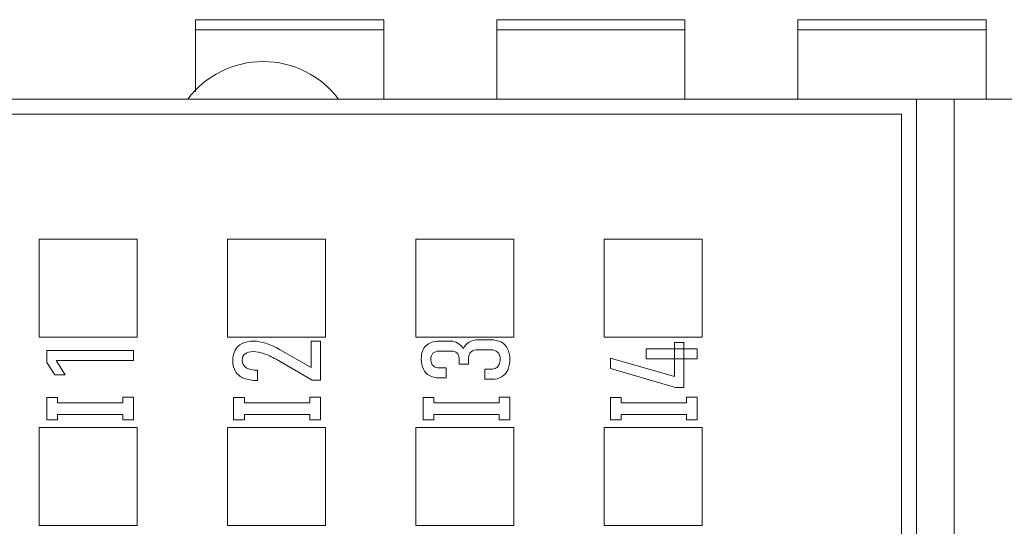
# Model space of a CAD drawing. Header units: inches. Extents: x 1617 to 2044, y 173 to 473.
# Tile 10 of 29: x 1750 to 1763, y 406 to 413. Entities that reach past the tile are written whole.
import ezdxf

# ---------------------------------------------------------------- set-up
doc = ezdxf.new("R2010")
doc.units = ezdxf.units.IN
doc.header["$LTSCALE"] = 23.1
doc.header["$MEASUREMENT"] = 0
doc.layers.get('0').update_dxf_attribs({"lineweight": 18})
for name, color, linetype, lineweight in [('1_14_1_1', 7, 'Continuous', 18), ('1_42_1_1', 7, 'Continuous', 18), ('1_44_1_1', 7, 'Continuous', 18)]:
    doc.layers.add(name, color=color, linetype=linetype, lineweight=lineweight)
doc.layers.add('layer 1', color=7, linetype='Continuous')

msp = doc.modelspace()

# ---------------------------------------------------------------- linework, layer by layer
at = {"color": 0, "linetype": 'Continuous', "lineweight": 0}
for p, q in [((1741.07, 411.654), (1840.07, 411.654)), ((1761.444, 398.654), (1761.444, 411.654)), ((1761.944, 398.654), (1761.944, 411.654)), ((1741.07, 411.454), (1761.244, 411.454)), ((1761.244, 411.454), (1761.244, 398.854))]:
    msp.add_line(p, q, dxfattribs=at)
msp.add_arc((1752.77, 410.904), 1.25, 36.8699, 143.1301, dxfattribs=at)
at = {"layer": '1_14_1_1', "color": 0, "linetype": 'Continuous', "lineweight": 0}
for p, q in [((1751.87, 412.709), (1751.87, 411.752)), ((1751.87, 412.709), (1754.37, 412.709)), ((1754.37, 411.654), (1754.37, 412.709)), ((1754.37, 412.573), (1751.87, 412.573))]:
    msp.add_line(p, q, dxfattribs=at)
at = {"layer": '1_42_1_1', "color": 0, "linetype": 'Continuous', "lineweight": 0}
for p, q in [((1759.87, 412.709), (1759.87, 411.654)), ((1759.87, 412.709), (1762.37, 412.709)), ((1762.37, 411.654), (1762.37, 412.709)), ((1762.37, 412.573), (1759.87, 412.573))]:
    msp.add_line(p, q, dxfattribs=at)
at = {"layer": '1_44_1_1', "color": 0, "linetype": 'Continuous', "lineweight": 0}
for p, q in [((1755.87, 412.709), (1755.87, 411.654)), ((1755.87, 412.709), (1758.37, 412.709)), ((1758.37, 411.654), (1758.37, 412.709)), ((1758.37, 412.573), (1755.87, 412.573))]:
    msp.add_line(p, q, dxfattribs=at)
at = {"layer": 'layer 1', "lineweight": 5}
for points in [[(1749.798, 408.498), (1749.798, 408.498), (1749.798, 409.798), (1749.798, 409.798), (1749.798, 409.798), (1749.798, 409.798), (1751.098, 409.798), (1751.098, 409.798), (1751.098, 409.798), (1751.098, 409.798), (1751.098, 408.498), (1751.098, 408.498), (1751.098, 408.498), (1751.098, 408.498), (1749.798, 408.498), (1749.798, 408.498)], [(1752.298, 408.498), (1752.298, 408.498), (1752.298, 409.798), (1752.298, 409.798), (1752.298, 409.798), (1752.298, 409.798), (1753.598, 409.798), (1753.598, 409.798), (1753.598, 409.798), (1753.598, 409.798), (1753.598, 408.498), (1753.598, 408.498), (1753.598, 408.498), (1753.598, 408.498), (1752.298, 408.498), (1752.298, 408.498)], [(1754.798, 408.498), (1754.798, 408.498), (1754.798, 409.798), (1754.798, 409.798), (1754.798, 409.798), (1754.798, 409.798), (1756.098, 409.798), (1756.098, 409.798), (1756.098, 409.798), (1756.098, 409.798), (1756.098, 408.498), (1756.098, 408.498), (1756.098, 408.498), (1756.098, 408.498), (1754.798, 408.498), (1754.798, 408.498)], [(1757.298, 408.498), (1757.298, 408.498), (1757.298, 409.798), (1757.298, 409.798), (1757.298, 409.798), (1757.298, 409.798), (1758.598, 409.798), (1758.598, 409.798), (1758.598, 409.798), (1758.598, 409.798), (1758.598, 408.498), (1758.598, 408.498), (1758.598, 408.498), (1758.598, 408.498), (1757.298, 408.498), (1757.298, 408.498)], [(1749.798, 405.998), (1749.798, 405.998), (1749.798, 407.298), (1749.798, 407.298), (1749.798, 407.298), (1749.798, 407.298), (1751.098, 407.298), (1751.098, 407.298), (1751.098, 407.298), (1751.098, 407.298), (1751.098, 405.998), (1751.098, 405.998), (1751.098, 405.998), (1751.098, 405.998), (1749.798, 405.998), (1749.798, 405.998)], [(1752.298, 405.998), (1752.298, 405.998), (1752.298, 407.298), (1752.298, 407.298), (1752.298, 407.298), (1752.298, 407.298), (1753.598, 407.298), (1753.598, 407.298), (1753.598, 407.298), (1753.598, 407.298), (1753.598, 405.998), (1753.598, 405.998), (1753.598, 405.998), (1753.598, 405.998), (1752.298, 405.998), (1752.298, 405.998)], [(1754.798, 405.998), (1754.798, 405.998), (1754.798, 407.298), (1754.798, 407.298), (1754.798, 407.298), (1754.798, 407.298), (1756.098, 407.298), (1756.098, 407.298), (1756.098, 407.298), (1756.098, 407.298), (1756.098, 405.998), (1756.098, 405.998), (1756.098, 405.998), (1756.098, 405.998), (1754.798, 405.998), (1754.798, 405.998)], [(1757.298, 405.998), (1757.298, 405.998), (1757.298, 407.298), (1757.298, 407.298), (1757.298, 407.298), (1757.298, 407.298), (1758.598, 407.298), (1758.598, 407.298), (1758.598, 407.298), (1758.598, 407.298), (1758.598, 405.998), (1758.598, 405.998), (1758.598, 405.998), (1758.598, 405.998), (1757.298, 405.998), (1757.298, 405.998)]]:
    msp.add_open_spline(points, degree=3, knots=[0, 0, 0, 0, 0.25, 0.25, 0.25, 0.25, 0.5, 0.5, 0.5, 0.5, 0.75, 0.75, 0.75, 0.75, 1, 1, 1, 1], dxfattribs=at)
at = {"layer": 'layer 1', "color": 32, "lineweight": 5}
for points, knots in [([(1753.419, 407.926), (1753.419, 407.926), (1752.942, 408.202), (1752.942, 408.202), (1752.942, 408.202), (1752.884, 408.235), (1752.829, 408.262), (1752.778, 408.279), (1752.778, 408.279), (1752.728, 408.296), (1752.682, 408.305), (1752.643, 408.305), (1752.643, 408.305), (1752.643, 408.305), (1752.641, 408.305), (1752.641, 408.305), (1752.641, 408.305), (1752.593, 408.305), (1752.556, 408.295), (1752.531, 408.276), (1752.531, 408.276), (1752.506, 408.257), (1752.492, 408.228), (1752.492, 408.191), (1752.492, 408.191), (1752.492, 408.147), (1752.51, 408.114), (1752.544, 408.091), (1752.544, 408.091), (1752.579, 408.068), (1752.631, 408.057), (1752.694, 408.057), (1752.694, 408.057), (1752.694, 408.057), (1752.696, 408.057), (1752.696, 408.057), (1752.696, 408.057), (1752.696, 408.057), (1752.696, 407.92), (1752.696, 407.92), (1752.696, 407.92), (1752.696, 407.92), (1752.694, 407.92), (1752.694, 407.92), (1752.694, 407.92), (1752.623, 407.92), (1752.563, 407.931), (1752.515, 407.95), (1752.515, 407.95), (1752.467, 407.969), (1752.428, 408), (1752.404, 408.039), (1752.404, 408.039), (1752.38, 408.077), (1752.366, 408.125), (1752.366, 408.181), (1752.366, 408.181), (1752.366, 408.238), (1752.378, 408.286), (1752.398, 408.324), (1752.398, 408.324), (1752.418, 408.363), (1752.451, 408.394), (1752.491, 408.413), (1752.491, 408.413), (1752.532, 408.432), (1752.585, 408.443), (1752.643, 408.443), (1752.643, 408.443), (1752.643, 408.443), (1752.644, 408.443), (1752.644, 408.443), (1752.644, 408.443), (1752.69, 408.443), (1752.746, 408.432), (1752.804, 408.415), (1752.804, 408.415), (1752.863, 408.397), (1752.927, 408.368), (1752.988, 408.333), (1752.988, 408.333), (1752.988, 408.333), (1753.406, 408.092), (1753.406, 408.092), (1753.406, 408.092), (1753.406, 408.092), (1753.406, 408.441), (1753.406, 408.441), (1753.406, 408.441), (1753.406, 408.441), (1753.53, 408.441), (1753.53, 408.441), (1753.53, 408.441), (1753.53, 408.441), (1753.53, 407.926), (1753.53, 407.926), (1753.53, 407.926), (1753.53, 407.926), (1753.419, 407.926), (1753.419, 407.926)], [0, 0, 0, 0, 0.04, 0.04, 0.04, 0.04, 0.08, 0.08, 0.08, 0.08, 0.12, 0.12, 0.12, 0.12, 0.16, 0.16, 0.16, 0.16, 0.2, 0.2, 0.2, 0.2, 0.24, 0.24, 0.24, 0.24, 0.28, 0.28, 0.28, 0.28, 0.32, 0.32, 0.32, 0.32, 0.36, 0.36, 0.36, 0.36, 0.4, 0.4, 0.4, 0.4, 0.44, 0.44, 0.44, 0.44, 0.48, 0.48, 0.48, 0.48, 0.52, 0.52, 0.52, 0.52, 0.56, 0.56, 0.56, 0.56, 0.6, 0.6, 0.6, 0.6, 0.64, 0.64, 0.64, 0.64, 0.68, 0.68, 0.68, 0.68, 0.72, 0.72, 0.72, 0.72, 0.76, 0.76, 0.76, 0.76, 0.8, 0.8, 0.8, 0.8, 0.84, 0.84, 0.84, 0.84, 0.88, 0.88, 0.88, 0.88, 0.92, 0.92, 0.92, 0.92, 0.96, 0.96, 0.96, 0.96, 1, 1, 1, 1]), ([(1756.045, 408.203), (1756.045, 408.147), (1756.034, 408.098), (1756.017, 408.059), (1756.017, 408.059), (1756, 408.021), (1755.972, 407.989), (1755.936, 407.968), (1755.936, 407.968), (1755.901, 407.948), (1755.859, 407.937), (1755.809, 407.937), (1755.809, 407.937), (1755.809, 407.937), (1755.713, 407.937), (1755.713, 407.937), (1755.713, 407.937), (1755.713, 407.937), (1755.713, 408.072), (1755.713, 408.072), (1755.713, 408.072), (1755.713, 408.072), (1755.799, 408.072), (1755.799, 408.072), (1755.799, 408.072), (1755.821, 408.072), (1755.847, 408.079), (1755.863, 408.087), (1755.863, 408.087), (1755.879, 408.096), (1755.894, 408.113), (1755.903, 408.132), (1755.903, 408.132), (1755.912, 408.152), (1755.917, 408.176), (1755.917, 408.203), (1755.917, 408.203), (1755.917, 408.243), (1755.904, 408.276), (1755.883, 408.297), (1755.883, 408.297), (1755.862, 408.317), (1755.829, 408.33), (1755.788, 408.33), (1755.788, 408.33), (1755.788, 408.33), (1755.627, 408.33), (1755.627, 408.33), (1755.627, 408.33), (1755.585, 408.33), (1755.551, 408.319), (1755.53, 408.301), (1755.53, 408.301), (1755.509, 408.283), (1755.496, 408.251), (1755.496, 408.219), (1755.496, 408.219), (1755.496, 408.219), (1755.496, 408.137), (1755.496, 408.137), (1755.496, 408.137), (1755.496, 408.137), (1755.371, 408.137), (1755.371, 408.137), (1755.371, 408.137), (1755.371, 408.137), (1755.371, 408.219), (1755.371, 408.219), (1755.371, 408.219), (1755.371, 408.248), (1755.36, 408.272), (1755.343, 408.287), (1755.343, 408.287), (1755.327, 408.301), (1755.299, 408.311), (1755.266, 408.311), (1755.266, 408.311), (1755.266, 408.311), (1755.105, 408.311), (1755.105, 408.311), (1755.105, 408.311), (1755.07, 408.311), (1755.041, 408.3), (1755.024, 408.283), (1755.024, 408.283), (1755.007, 408.266), (1754.996, 408.237), (1754.996, 408.202), (1754.996, 408.202), (1754.996, 408.179), (1755.001, 408.157), (1755.008, 408.142), (1755.008, 408.142), (1755.016, 408.127), (1755.032, 408.111), (1755.046, 408.103), (1755.046, 408.103), (1755.061, 408.096), (1755.086, 408.09), (1755.106, 408.09), (1755.106, 408.09), (1755.106, 408.09), (1755.2, 408.09), (1755.2, 408.09), (1755.2, 408.09), (1755.2, 408.09), (1755.2, 407.956), (1755.2, 407.956), (1755.2, 407.956), (1755.2, 407.956), (1755.104, 407.956), (1755.104, 407.956), (1755.104, 407.956), (1755.054, 407.956), (1755.01, 407.968), (1754.977, 407.986), (1754.977, 407.986), (1754.943, 408.004), (1754.913, 408.036), (1754.897, 408.073), (1754.897, 408.073), (1754.88, 408.109), (1754.869, 408.156), (1754.869, 408.21), (1754.869, 408.21), (1754.869, 408.284), (1754.891, 408.343), (1754.931, 408.382), (1754.931, 408.382), (1754.97, 408.421), (1755.033, 408.443), (1755.105, 408.443), (1755.105, 408.443), (1755.105, 408.443), (1755.267, 408.443), (1755.267, 408.443), (1755.267, 408.443), (1755.291, 408.443), (1755.324, 408.433), (1755.352, 408.417), (1755.352, 408.417), (1755.379, 408.402), (1755.407, 408.375), (1755.431, 408.344), (1755.431, 408.344), (1755.447, 408.381), (1755.473, 408.412), (1755.506, 408.431), (1755.506, 408.431), (1755.539, 408.45), (1755.584, 408.462), (1755.628, 408.462), (1755.628, 408.462), (1755.628, 408.462), (1755.79, 408.462), (1755.79, 408.462), (1755.79, 408.462), (1755.841, 408.462), (1755.892, 408.45), (1755.928, 408.432), (1755.928, 408.432), (1755.964, 408.413), (1755.997, 408.38), (1756.015, 408.343), (1756.015, 408.343), (1756.033, 408.306), (1756.045, 408.258), (1756.045, 408.203)], [0, 0, 0, 0, 0.02381, 0.02381, 0.02381, 0.02381, 0.047619, 0.047619, 0.047619, 0.047619, 0.071429, 0.071429, 0.071429, 0.071429, 0.095238, 0.095238, 0.095238, 0.095238, 0.119048, 0.119048, 0.119048, 0.119048, 0.142857, 0.142857, 0.142857, 0.142857, 0.166667, 0.166667, 0.166667, 0.166667, 0.190476, 0.190476, 0.190476, 0.190476, 0.214286, 0.214286, 0.214286, 0.214286, 0.238095, 0.238095, 0.238095, 0.238095, 0.261905, 0.261905, 0.261905, 0.261905, 0.285714, 0.285714, 0.285714, 0.285714, 0.309524, 0.309524, 0.309524, 0.309524, 0.333333, 0.333333, 0.333333, 0.333333, 0.357143, 0.357143, 0.357143, 0.357143, 0.380952, 0.380952, 0.380952, 0.380952, 0.404762, 0.404762, 0.404762, 0.404762, 0.428571, 0.428571, 0.428571, 0.428571, 0.452381, 0.452381, 0.452381, 0.452381, 0.47619, 0.47619, 0.47619, 0.47619, 0.5, 0.5, 0.5, 0.5, 0.52381, 0.52381, 0.52381, 0.52381, 0.547619, 0.547619, 0.547619, 0.547619, 0.571429, 0.571429, 0.571429, 0.571429, 0.595238, 0.595238, 0.595238, 0.595238, 0.619048, 0.619048, 0.619048, 0.619048, 0.642857, 0.642857, 0.642857, 0.642857, 0.666667, 0.666667, 0.666667, 0.666667, 0.690476, 0.690476, 0.690476, 0.690476, 0.714286, 0.714286, 0.714286, 0.714286, 0.738095, 0.738095, 0.738095, 0.738095, 0.761905, 0.761905, 0.761905, 0.761905, 0.785714, 0.785714, 0.785714, 0.785714, 0.809524, 0.809524, 0.809524, 0.809524, 0.833333, 0.833333, 0.833333, 0.833333, 0.857143, 0.857143, 0.857143, 0.857143, 0.880952, 0.880952, 0.880952, 0.880952, 0.904762, 0.904762, 0.904762, 0.904762, 0.928571, 0.928571, 0.928571, 0.928571, 0.952381, 0.952381, 0.952381, 0.952381, 0.97619, 0.97619, 0.97619, 0.97619, 1, 1, 1, 1]), ([(1758.242, 407.827), (1758.242, 407.827), (1757.38, 408.079), (1757.38, 408.079), (1757.38, 408.079), (1757.38, 408.079), (1757.38, 408.217), (1757.38, 408.217), (1757.38, 408.217), (1757.38, 408.217), (1758.232, 407.975), (1758.232, 407.975), (1758.232, 407.975), (1758.232, 407.975), (1758.232, 408.426), (1758.232, 408.426), (1758.232, 408.426), (1758.232, 408.426), (1758.355, 408.426), (1758.355, 408.426), (1758.355, 408.426), (1758.355, 408.426), (1758.355, 407.827), (1758.355, 407.827), (1758.355, 407.827), (1758.355, 407.827), (1758.242, 407.827), (1758.242, 407.827)], [0, 0, 0, 0, 0.142857, 0.142857, 0.142857, 0.142857, 0.285714, 0.285714, 0.285714, 0.285714, 0.428571, 0.428571, 0.428571, 0.428571, 0.571429, 0.571429, 0.571429, 0.571429, 0.714286, 0.714286, 0.714286, 0.714286, 0.857143, 0.857143, 0.857143, 0.857143, 1, 1, 1, 1]), ([(1751.048, 408.321), (1751.048, 408.321), (1751.048, 408.188), (1751.048, 408.188), (1751.048, 408.188), (1751.048, 408.188), (1750.022, 408.188), (1750.022, 408.188), (1750.022, 408.188), (1750.022, 408.188), (1750.143, 407.995), (1750.143, 407.995), (1750.143, 407.995), (1750.143, 407.995), (1750.005, 407.995), (1750.005, 407.995), (1750.005, 407.995), (1750.005, 407.995), (1749.896, 408.158), (1749.896, 408.158), (1749.896, 408.158), (1749.896, 408.158), (1749.896, 408.321), (1749.896, 408.321), (1749.896, 408.321), (1749.896, 408.321), (1751.048, 408.321), (1751.048, 408.321)], [0, 0, 0, 0, 0.142857, 0.142857, 0.142857, 0.142857, 0.285714, 0.285714, 0.285714, 0.285714, 0.428571, 0.428571, 0.428571, 0.428571, 0.571429, 0.571429, 0.571429, 0.571429, 0.714286, 0.714286, 0.714286, 0.714286, 0.857143, 0.857143, 0.857143, 0.857143, 1, 1, 1, 1]), ([(1757.855, 408.21), (1757.855, 408.21), (1757.855, 408.34), (1757.855, 408.34), (1757.855, 408.34), (1757.855, 408.34), (1758.533, 408.34), (1758.533, 408.34), (1758.533, 408.34), (1758.533, 408.34), (1758.533, 408.21), (1758.533, 408.21), (1758.533, 408.21), (1758.533, 408.21), (1757.855, 408.21), (1757.855, 408.21)], [0, 0, 0, 0, 0.25, 0.25, 0.25, 0.25, 0.5, 0.5, 0.5, 0.5, 0.75, 0.75, 0.75, 0.75, 1, 1, 1, 1]), ([(1751.048, 407.698), (1751.048, 407.698), (1751.048, 407.398), (1751.048, 407.398), (1751.048, 407.398), (1751.048, 407.398), (1750.906, 407.398), (1750.906, 407.398), (1750.906, 407.398), (1750.906, 407.398), (1750.906, 407.472), (1750.906, 407.472), (1750.906, 407.472), (1750.906, 407.472), (1750.039, 407.472), (1750.039, 407.472), (1750.039, 407.472), (1750.039, 407.472), (1750.039, 407.398), (1750.039, 407.398), (1750.039, 407.398), (1750.039, 407.398), (1749.896, 407.398), (1749.896, 407.398), (1749.896, 407.398), (1749.896, 407.398), (1749.896, 407.472), (1749.896, 407.472), (1749.896, 407.472), (1749.896, 407.472), (1749.896, 407.472), (1749.896, 407.472), (1749.896, 407.472), (1749.896, 407.472), (1749.896, 407.623), (1749.896, 407.623), (1749.896, 407.623), (1749.896, 407.623), (1749.896, 407.623), (1749.896, 407.623), (1749.896, 407.623), (1749.896, 407.623), (1749.896, 407.697), (1749.896, 407.697), (1749.896, 407.697), (1749.896, 407.697), (1750.039, 407.697), (1750.039, 407.697), (1750.039, 407.697), (1750.039, 407.697), (1750.039, 407.623), (1750.039, 407.623), (1750.039, 407.623), (1750.039, 407.623), (1750.906, 407.623), (1750.906, 407.623), (1750.906, 407.623), (1750.906, 407.623), (1750.906, 407.698), (1750.906, 407.698), (1750.906, 407.698), (1750.906, 407.698), (1751.048, 407.698), (1751.048, 407.698)], [0, 0, 0, 0, 0.0625, 0.0625, 0.0625, 0.0625, 0.125, 0.125, 0.125, 0.125, 0.1875, 0.1875, 0.1875, 0.1875, 0.25, 0.25, 0.25, 0.25, 0.3125, 0.3125, 0.3125, 0.3125, 0.375, 0.375, 0.375, 0.375, 0.4375, 0.4375, 0.4375, 0.4375, 0.5, 0.5, 0.5, 0.5, 0.5625, 0.5625, 0.5625, 0.5625, 0.625, 0.625, 0.625, 0.625, 0.6875, 0.6875, 0.6875, 0.6875, 0.75, 0.75, 0.75, 0.75, 0.8125, 0.8125, 0.8125, 0.8125, 0.875, 0.875, 0.875, 0.875, 0.9375, 0.9375, 0.9375, 0.9375, 1, 1, 1, 1]), ([(1753.53, 407.698), (1753.53, 407.698), (1753.53, 407.398), (1753.53, 407.398), (1753.53, 407.398), (1753.53, 407.398), (1753.388, 407.398), (1753.388, 407.398), (1753.388, 407.398), (1753.388, 407.398), (1753.388, 407.472), (1753.388, 407.472), (1753.388, 407.472), (1753.388, 407.472), (1752.521, 407.472), (1752.521, 407.472), (1752.521, 407.472), (1752.521, 407.472), (1752.521, 407.398), (1752.521, 407.398), (1752.521, 407.398), (1752.521, 407.398), (1752.378, 407.398), (1752.378, 407.398), (1752.378, 407.398), (1752.378, 407.398), (1752.378, 407.472), (1752.378, 407.472), (1752.378, 407.472), (1752.378, 407.472), (1752.378, 407.472), (1752.378, 407.472), (1752.378, 407.472), (1752.378, 407.472), (1752.378, 407.623), (1752.378, 407.623), (1752.378, 407.623), (1752.378, 407.623), (1752.378, 407.623), (1752.378, 407.623), (1752.378, 407.623), (1752.378, 407.623), (1752.378, 407.697), (1752.378, 407.697), (1752.378, 407.697), (1752.378, 407.697), (1752.521, 407.697), (1752.521, 407.697), (1752.521, 407.697), (1752.521, 407.697), (1752.521, 407.623), (1752.521, 407.623), (1752.521, 407.623), (1752.521, 407.623), (1753.388, 407.623), (1753.388, 407.623), (1753.388, 407.623), (1753.388, 407.623), (1753.388, 407.698), (1753.388, 407.698), (1753.388, 407.698), (1753.388, 407.698), (1753.53, 407.698), (1753.53, 407.698)], [0, 0, 0, 0, 0.0625, 0.0625, 0.0625, 0.0625, 0.125, 0.125, 0.125, 0.125, 0.1875, 0.1875, 0.1875, 0.1875, 0.25, 0.25, 0.25, 0.25, 0.3125, 0.3125, 0.3125, 0.3125, 0.375, 0.375, 0.375, 0.375, 0.4375, 0.4375, 0.4375, 0.4375, 0.5, 0.5, 0.5, 0.5, 0.5625, 0.5625, 0.5625, 0.5625, 0.625, 0.625, 0.625, 0.625, 0.6875, 0.6875, 0.6875, 0.6875, 0.75, 0.75, 0.75, 0.75, 0.8125, 0.8125, 0.8125, 0.8125, 0.875, 0.875, 0.875, 0.875, 0.9375, 0.9375, 0.9375, 0.9375, 1, 1, 1, 1]), ([(1756.045, 407.698), (1756.045, 407.698), (1756.045, 407.398), (1756.045, 407.398), (1756.045, 407.398), (1756.045, 407.398), (1755.902, 407.398), (1755.902, 407.398), (1755.902, 407.398), (1755.902, 407.398), (1755.902, 407.472), (1755.902, 407.472), (1755.902, 407.472), (1755.902, 407.472), (1755.035, 407.472), (1755.035, 407.472), (1755.035, 407.472), (1755.035, 407.472), (1755.035, 407.398), (1755.035, 407.398), (1755.035, 407.398), (1755.035, 407.398), (1754.892, 407.398), (1754.892, 407.398), (1754.892, 407.398), (1754.892, 407.398), (1754.892, 407.472), (1754.892, 407.472), (1754.892, 407.472), (1754.892, 407.472), (1754.892, 407.472), (1754.892, 407.472), (1754.892, 407.472), (1754.892, 407.472), (1754.892, 407.623), (1754.892, 407.623), (1754.892, 407.623), (1754.892, 407.623), (1754.892, 407.623), (1754.892, 407.623), (1754.892, 407.623), (1754.892, 407.623), (1754.892, 407.697), (1754.892, 407.697), (1754.892, 407.697), (1754.892, 407.697), (1755.035, 407.697), (1755.035, 407.697), (1755.035, 407.697), (1755.035, 407.697), (1755.035, 407.623), (1755.035, 407.623), (1755.035, 407.623), (1755.035, 407.623), (1755.902, 407.623), (1755.902, 407.623), (1755.902, 407.623), (1755.902, 407.623), (1755.902, 407.698), (1755.902, 407.698), (1755.902, 407.698), (1755.902, 407.698), (1756.045, 407.698), (1756.045, 407.698)], [0, 0, 0, 0, 0.0625, 0.0625, 0.0625, 0.0625, 0.125, 0.125, 0.125, 0.125, 0.1875, 0.1875, 0.1875, 0.1875, 0.25, 0.25, 0.25, 0.25, 0.3125, 0.3125, 0.3125, 0.3125, 0.375, 0.375, 0.375, 0.375, 0.4375, 0.4375, 0.4375, 0.4375, 0.5, 0.5, 0.5, 0.5, 0.5625, 0.5625, 0.5625, 0.5625, 0.625, 0.625, 0.625, 0.625, 0.6875, 0.6875, 0.6875, 0.6875, 0.75, 0.75, 0.75, 0.75, 0.8125, 0.8125, 0.8125, 0.8125, 0.875, 0.875, 0.875, 0.875, 0.9375, 0.9375, 0.9375, 0.9375, 1, 1, 1, 1]), ([(1758.533, 407.698), (1758.533, 407.698), (1758.533, 407.398), (1758.533, 407.398), (1758.533, 407.398), (1758.533, 407.398), (1758.39, 407.398), (1758.39, 407.398), (1758.39, 407.398), (1758.39, 407.398), (1758.39, 407.472), (1758.39, 407.472), (1758.39, 407.472), (1758.39, 407.472), (1757.523, 407.472), (1757.523, 407.472), (1757.523, 407.472), (1757.523, 407.472), (1757.523, 407.398), (1757.523, 407.398), (1757.523, 407.398), (1757.523, 407.398), (1757.38, 407.398), (1757.38, 407.398), (1757.38, 407.398), (1757.38, 407.398), (1757.38, 407.472), (1757.38, 407.472), (1757.38, 407.472), (1757.38, 407.472), (1757.38, 407.472), (1757.38, 407.472), (1757.38, 407.472), (1757.38, 407.472), (1757.38, 407.623), (1757.38, 407.623), (1757.38, 407.623), (1757.38, 407.623), (1757.38, 407.623), (1757.38, 407.623), (1757.38, 407.623), (1757.38, 407.623), (1757.38, 407.697), (1757.38, 407.697), (1757.38, 407.697), (1757.38, 407.697), (1757.523, 407.697), (1757.523, 407.697), (1757.523, 407.697), (1757.523, 407.697), (1757.523, 407.623), (1757.523, 407.623), (1757.523, 407.623), (1757.523, 407.623), (1758.39, 407.623), (1758.39, 407.623), (1758.39, 407.623), (1758.39, 407.623), (1758.39, 407.698), (1758.39, 407.698), (1758.39, 407.698), (1758.39, 407.698), (1758.533, 407.698), (1758.533, 407.698)], [0, 0, 0, 0, 0.0625, 0.0625, 0.0625, 0.0625, 0.125, 0.125, 0.125, 0.125, 0.1875, 0.1875, 0.1875, 0.1875, 0.25, 0.25, 0.25, 0.25, 0.3125, 0.3125, 0.3125, 0.3125, 0.375, 0.375, 0.375, 0.375, 0.4375, 0.4375, 0.4375, 0.4375, 0.5, 0.5, 0.5, 0.5, 0.5625, 0.5625, 0.5625, 0.5625, 0.625, 0.625, 0.625, 0.625, 0.6875, 0.6875, 0.6875, 0.6875, 0.75, 0.75, 0.75, 0.75, 0.8125, 0.8125, 0.8125, 0.8125, 0.875, 0.875, 0.875, 0.875, 0.9375, 0.9375, 0.9375, 0.9375, 1, 1, 1, 1])]:
    msp.add_open_spline(points, degree=3, knots=knots, dxfattribs=at)

doc.saveas('drawing.dxf')
